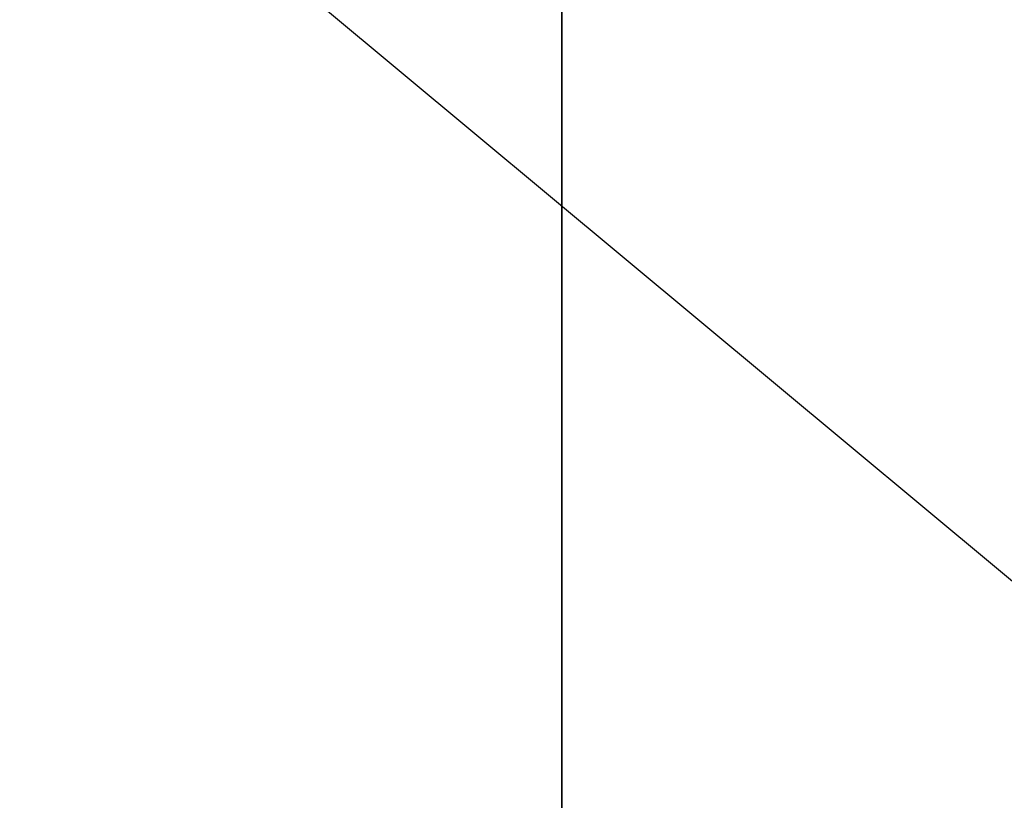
# Model space of a CAD drawing. Header units: millimetres. Extents: x 0 to 54, y -56 to 65.
# Tile 182 of 256: x 9.399 to 9.885, y -36.855 to -36.469. Entities that reach past the tile are written whole.
import ezdxf

# ---------------------------------------------------------------- set-up
doc = ezdxf.new("R2010")
doc.units = ezdxf.units.MM
doc.header["$LTSCALE"] = 25.4
doc.layers.get('0').update_dxf_attribs({"true_color": 0xff5454})

# ---------------------------------------------------------------- blocks, each defined once
blk = doc.blocks.new('SPIKE-LED-M-9100.STL')
at = {"color": 250, "true_color": 0x262626}
mesh = blk.add_polyface(dxfattribs=at)
corners = [(9.66676, -0.75321, 57.94577), (8.18879, -39.46565, 99.99559), (9.66676, -42.35318, 96.91296), (8.18879, 2.13433, 61.0284)]
mesh.append_faces([[corners[k] for k in face] for face in [(0, 1, 2), (1, 0, 3)]], dxfattribs={"vtx0": -1, "color": 250})
mesh = blk.add_polyface(dxfattribs=at)
corners = [(12.04755, -3.34351, 55.18046), (9.66676, -42.35318, 96.91296), (12.04755, -44.94348, 94.14765), (9.66676, -0.75321, 57.94577)]
mesh.append_faces([[corners[k] for k in face] for face in [(0, 1, 2), (1, 0, 3)]], dxfattribs={"vtx0": -1, "color": 250})
mesh = blk.add_polyface(dxfattribs=at)
corners = [(6.88463, -34.24368, 82.16608), (9.9937, -34.64409, 77.3503), (9.9937, -36.83356, 79.40121), (6.88463, -32.0542, 80.11517)]
mesh.append_faces([[corners[k] for k in face] for face in [(0, 1, 2), (1, 0, 3)]], dxfattribs={"vtx0": -1, "color": 250})

msp = doc.modelspace()

# ---------------------------------------------------------------- block references
at = {"color": 0}
msp.add_blockref('SPIKE-LED-M-9100.STL', (0, 0), dxfattribs=at)

doc.saveas('drawing.dxf')
